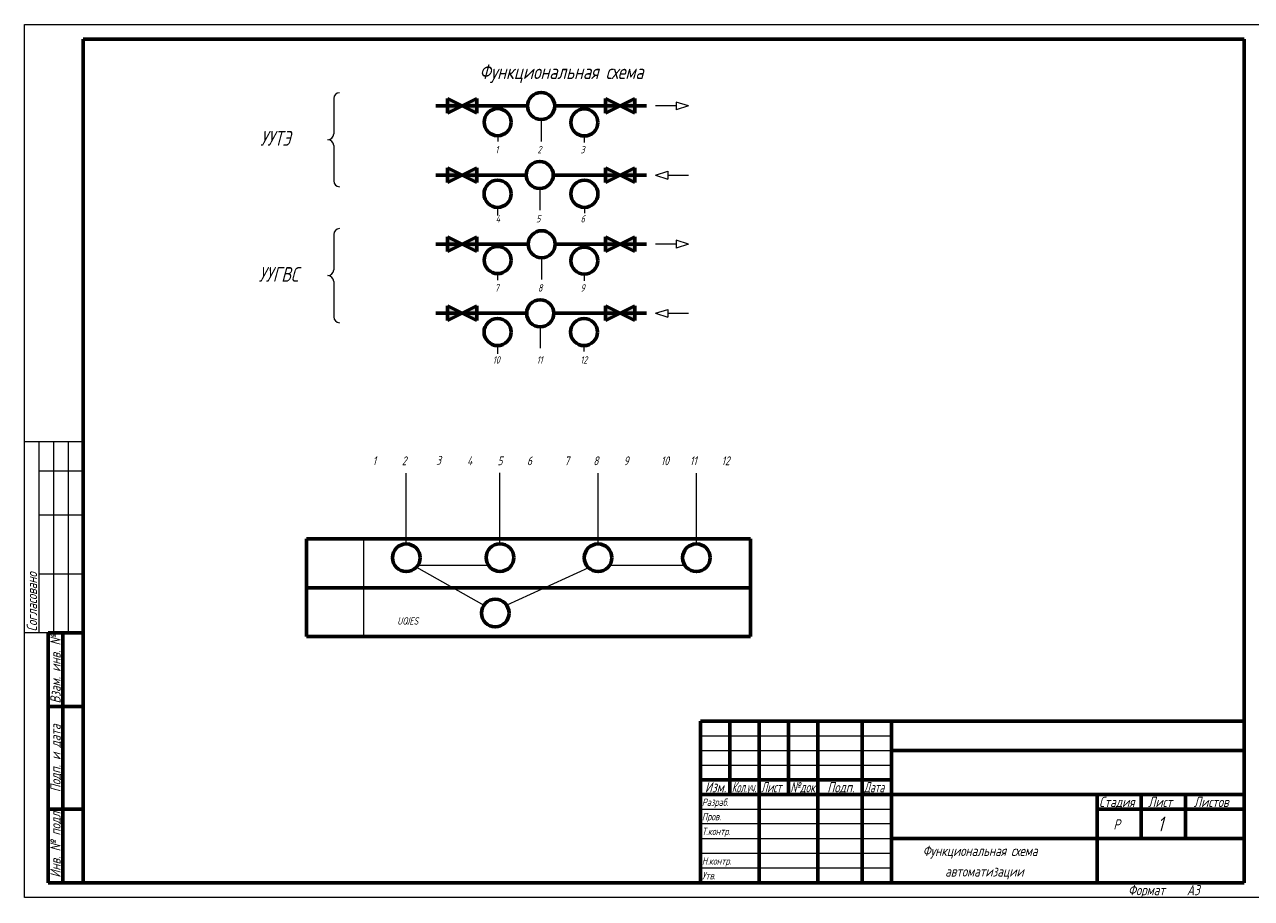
# Model space of a CAD drawing. Header units: millimetres. Extents: x 0 to 840, y 0 to 297.
# Tile 1 of 4: x 0 to 418, y 0 to 297. Entities that reach past the tile are written whole.
import ezdxf

# ---------------------------------------------------------------- set-up
doc = ezdxf.new("R2010")
doc.units = ezdxf.units.MM
doc.linetypes.add('K5LT_BASIC', pattern=[0])
doc.linetypes.add('K5LT_THIN', pattern=[0])
doc.layers.add('Системный слой', color=7, linetype='Continuous')
doc.styles.add('KTEXTSTYLE', font='GOST_AU.SHX', dxfattribs={"width": 0.96, "height": 5})

# ---------------------------------------------------------------- blocks, each defined once
blk = doc.blocks.new('U20')
at = {"layer": 'Системный слой', "true_color": 0xffffff}
h = blk.add_hatch(color=7, dxfattribs=at)
h.paths.add_polyline_path([(143.9, 271.79), (143.9, 269.29), (143.9, 266.79), (148.9, 269.29)])
h.paths.add_polyline_path([(153.9, 271.79), (148.9, 269.29), (153.9, 266.79)])
at = {"layer": 'Системный слой', "color": 5, "linetype": 'K5LT_BASIC', "lineweight": 60, "true_color": 0x0000ff}
for p, q in [((143.9, 269.29), (143.9, 271.79)), ((143.9, 271.79), (153.9, 266.79)), ((153.9, 271.79), (143.9, 266.79)), ((153.9, 266.79), (153.9, 271.79)), ((143.9, 266.79), (143.9, 269.29))]:
    blk.add_line(p, q, dxfattribs=at)
blk = doc.blocks.new('U21')
at = {"layer": 'Системный слой', "color": 7, "linetype": 'K5LT_THIN', "lineweight": 18}
for p, q in [((221.71, 269.29), (214.69, 269.29)), ((225.9, 269.29), (221.71, 270.64)), ((221.71, 270.64), (221.71, 267.93)), ((225.9, 269.29), (221.71, 267.93))]:
    blk.add_line(p, q, dxfattribs=at)
blk = doc.blocks.new('U22')
at = {"layer": 'Системный слой', "color": 7, "linetype": 'K5LT_THIN', "lineweight": 18}
for p, q in [((214.69, 245.79), (218.88, 247.14)), ((218.88, 247.14), (218.88, 244.44)), ((214.69, 245.79), (218.88, 244.44)), ((218.88, 245.79), (225.9, 245.79))]:
    blk.add_line(p, q, dxfattribs=at)
blk = doc.blocks.new('U23')
at = {"layer": 'Системный слой', "color": 7, "linetype": 'K5LT_THIN', "lineweight": 18}
for p, q in [((221.71, 222.24), (214.69, 222.24)), ((225.9, 222.24), (221.71, 223.59)), ((221.71, 223.59), (221.71, 220.89)), ((225.9, 222.24), (221.71, 220.89))]:
    blk.add_line(p, q, dxfattribs=at)
blk = doc.blocks.new('U24')
at = {"layer": 'Системный слой', "color": 7, "linetype": 'K5LT_THIN', "lineweight": 18}
for p, q in [((214.69, 198.74), (218.88, 200.09)), ((214.69, 198.74), (218.88, 197.39)), ((218.88, 200.09), (218.88, 197.39)), ((218.88, 198.74), (225.9, 198.74))]:
    blk.add_line(p, q, dxfattribs=at)
blk = doc.blocks.new('U25')
at = {"layer": 'Системный слой', "true_color": 0xffffff}
h = blk.add_hatch(color=7, dxfattribs=at)
h.paths.add_polyline_path([(207.69, 271.79), (202.69, 269.29), (207.69, 266.79), (207.69, 269.29)])
h.paths.add_polyline_path([(197.69, 271.79), (197.69, 266.79), (202.69, 269.29)])
at = {"layer": 'Системный слой', "color": 5, "linetype": 'K5LT_BASIC', "lineweight": 60, "true_color": 0x0000ff}
for p, q in [((207.69, 271.79), (197.69, 266.79)), ((197.69, 266.79), (197.69, 271.79)), ((197.69, 271.79), (207.69, 266.79)), ((207.69, 269.29), (207.69, 271.79)), ((207.69, 266.79), (207.69, 269.29))]:
    blk.add_line(p, q, dxfattribs=at)
blk = doc.blocks.new('U26')
at = {"layer": 'Системный слой', "true_color": 0xffffff}
h = blk.add_hatch(color=7, dxfattribs=at)
h.paths.add_polyline_path([(143.9, 248.29), (143.9, 245.79), (143.9, 243.29), (148.9, 245.79)])
h.paths.add_polyline_path([(153.9, 248.29), (148.9, 245.79), (153.9, 243.29)])
at = {"layer": 'Системный слой', "color": 5, "linetype": 'K5LT_BASIC', "lineweight": 60, "true_color": 0x0000ff}
for p, q in [((143.9, 245.79), (143.9, 248.29)), ((143.9, 248.29), (153.9, 243.29)), ((153.9, 248.29), (143.9, 243.29)), ((153.9, 243.29), (153.9, 248.29)), ((143.9, 243.29), (143.9, 245.79))]:
    blk.add_line(p, q, dxfattribs=at)
blk = doc.blocks.new('U27')
at = {"layer": 'Системный слой', "true_color": 0xffffff}
h = blk.add_hatch(color=7, dxfattribs=at)
h.paths.add_polyline_path([(143.9, 224.74), (143.9, 222.24), (143.9, 219.74), (148.9, 222.24)])
h.paths.add_polyline_path([(153.9, 224.74), (148.9, 222.24), (153.9, 219.74)])
at = {"layer": 'Системный слой', "color": 5, "linetype": 'K5LT_BASIC', "lineweight": 60, "true_color": 0x0000ff}
for p, q in [((143.9, 222.24), (143.9, 224.74)), ((143.9, 224.74), (153.9, 219.74)), ((153.9, 224.74), (143.9, 219.74)), ((143.9, 219.74), (143.9, 222.24)), ((153.9, 219.74), (153.9, 224.74))]:
    blk.add_line(p, q, dxfattribs=at)
blk = doc.blocks.new('U28')
at = {"layer": 'Системный слой', "true_color": 0xffffff}
h = blk.add_hatch(color=7, dxfattribs=at)
h.paths.add_polyline_path([(143.9, 201.24), (143.9, 198.74), (143.9, 196.24), (148.9, 198.74)])
h.paths.add_polyline_path([(153.9, 201.24), (148.9, 198.74), (153.9, 196.24)])
at = {"layer": 'Системный слой', "color": 5, "linetype": 'K5LT_BASIC', "lineweight": 60, "true_color": 0x0000ff}
for p, q in [((143.9, 198.74), (143.9, 201.24)), ((143.9, 201.24), (153.9, 196.24)), ((153.9, 201.24), (143.9, 196.24)), ((153.9, 196.24), (153.9, 201.24)), ((143.9, 196.24), (143.9, 198.74))]:
    blk.add_line(p, q, dxfattribs=at)
blk = doc.blocks.new('U29')
at = {"layer": 'Системный слой', "true_color": 0xffffff}
h = blk.add_hatch(color=7, dxfattribs=at)
h.paths.add_polyline_path([(197.69, 201.24), (197.69, 198.74), (197.69, 196.24), (202.69, 198.74)])
h.paths.add_polyline_path([(207.69, 201.24), (202.69, 198.74), (207.69, 196.24)])
at = {"layer": 'Системный слой', "color": 5, "linetype": 'K5LT_BASIC', "lineweight": 60, "true_color": 0x0000ff}
for p, q in [((197.69, 198.74), (197.69, 201.24)), ((197.69, 201.24), (207.69, 196.24)), ((207.69, 201.24), (197.69, 196.24)), ((207.69, 196.24), (207.69, 201.24)), ((197.69, 196.24), (197.69, 198.74))]:
    blk.add_line(p, q, dxfattribs=at)
blk = doc.blocks.new('U30')
at = {"layer": 'Системный слой', "true_color": 0xffffff}
h = blk.add_hatch(color=7, dxfattribs=at)
h.paths.add_polyline_path([(197.69, 224.74), (197.69, 222.24), (197.69, 219.74), (202.69, 222.24)])
h.paths.add_polyline_path([(207.69, 224.74), (202.69, 222.24), (207.69, 219.74)])
at = {"layer": 'Системный слой', "color": 5, "linetype": 'K5LT_BASIC', "lineweight": 60, "true_color": 0x0000ff}
for p, q in [((197.69, 222.24), (197.69, 224.74)), ((197.69, 224.74), (207.69, 219.74)), ((207.69, 224.74), (197.69, 219.74)), ((197.69, 219.74), (197.69, 222.24)), ((207.69, 219.74), (207.69, 224.74))]:
    blk.add_line(p, q, dxfattribs=at)
blk = doc.blocks.new('U31')
at = {"layer": 'Системный слой', "true_color": 0xffffff}
h = blk.add_hatch(color=7, dxfattribs=at)
h.paths.add_polyline_path([(197.69, 248.29), (197.69, 245.79), (197.69, 243.29), (202.69, 245.79)])
h.paths.add_polyline_path([(207.69, 248.29), (202.69, 245.79), (207.69, 243.29)])
at = {"layer": 'Системный слой', "color": 5, "linetype": 'K5LT_BASIC', "lineweight": 60, "true_color": 0x0000ff}
for p, q in [((197.69, 245.79), (197.69, 248.29)), ((197.69, 248.29), (207.69, 243.29)), ((207.69, 248.29), (197.69, 243.29)), ((207.69, 243.29), (207.69, 248.29)), ((197.69, 243.29), (197.69, 245.79))]:
    blk.add_line(p, q, dxfattribs=at)
blk = doc.blocks.new('U54')
at = {"layer": 'Системный слой', "color": 7, "linetype": 'K5LT_THIN', "lineweight": 18}
for p, q in [((105.2, 271.8), (105.2, 259.8)), ((105.2, 255.8), (105.2, 243.8))]:
    blk.add_line(p, q, dxfattribs=at)
for centre, start, end in [((107.2, 271.8), 90, 180), ((103.2, 259.8), 270, 0), ((103.2, 255.8), 0, 90), ((107.2, 243.8), 180, 270)]:
    blk.add_arc(centre, 2, start, end, dxfattribs=at)
blk = doc.blocks.new('U55')
at = {"layer": 'Системный слой', "color": 7, "linetype": 'K5LT_THIN', "lineweight": 18}
for p, q in [((105.2, 225.55), (105.2, 213.55)), ((105.2, 209.55), (105.2, 197.55))]:
    blk.add_line(p, q, dxfattribs=at)
for centre, start, end in [((107.2, 225.55), 90, 180), ((103.2, 213.55), 270, 0), ((103.2, 209.55), 0, 90), ((107.2, 197.55), 180, 270)]:
    blk.add_arc(centre, 2, start, end, dxfattribs=at)

msp = doc.modelspace()

# ---------------------------------------------------------------- linework, layer by layer
at = {"color": 7, "linetype": 'K5LT_THIN', "lineweight": 18}
for p, q in [((0, 0), (0, 297)), ((0, 297), (420, 297)), ((20, 155), (0, 155)), ((5, 90), (5, 155)), ((10, 90), (10, 155)), ((15, 90), (15, 155)), ((20, 145), (5, 145)), ((20, 130), (5, 130)), ((20, 110), (5, 110)), ((20, 90), (0, 90)), ((230, 55), (295, 55)), ((230, 50), (295, 50)), ((230, 45), (295, 45)), ((230, 30), (295, 30)), ((230, 25.18), (295, 25.18)), ((230, 20), (295, 20)), ((230, 15), (295, 15)), ((230, 10), (295, 10)), ((420, 0), (0, 0))]:
    msp.add_line(p, q, dxfattribs=at)
at = {"color": 5, "linetype": 'K5LT_BASIC', "lineweight": 60, "true_color": 0x0000ff}
for p, q in [((20, 5), (20, 292)), ((20, 292), (415, 292)), ((415, 292), (415, 5)), ((8, 5), (8, 90)), ((20, 90), (8, 90)), ((13, 5), (13, 90)), ((20, 65), (8, 65)), ((230, 60), (415, 60)), ((230, 5), (230, 60)), ((240, 55), (240, 60)), ((250, 5), (250, 60)), ((260, 55), (260, 60)), ((270, 5), (270, 60)), ((285, 5), (285, 60)), ((295, 5), (295, 60)), ((240, 50), (240, 55)), ((260, 50), (260, 55)), ((240, 45), (240, 50)), ((260, 45), (260, 50)), ((295, 50), (365, 50)), ((365, 50), (415, 50)), ((240, 40), (240, 45)), ((260, 40), (260, 45)), ((230, 40), (250, 40)), ((240, 35), (240, 40)), ((250, 40), (270, 40)), ((260, 35), (260, 40)), ((270, 40), (285, 40)), ((285, 40), (295, 40)), ((230, 35), (250, 35)), ((250, 35), (270, 35)), ((270, 35), (285, 35)), ((285, 35), (295, 35)), ((295, 35), (365, 35)), ((365, 35), (415, 35)), ((365, 20), (365, 35)), ((380, 20), (380, 35)), ((395, 20), (395, 35)), ((20, 30), (8, 30)), ((365, 30), (380, 30)), ((380, 30), (395, 30)), ((395, 30), (415, 30)), ((295, 20), (365, 20)), ((365, 5), (365, 20)), ((365, 20), (415, 20)), ((20, 5), (8, 5)), ((415, 5), (20, 5))]:
    msp.add_line(p, q, dxfattribs=at)
at = {"layer": 'Системный слой', "color": 5, "linetype": 'K5LT_BASIC', "lineweight": 60, "true_color": 0x0000ff}
for p, q in [((139.9, 269.29), (171.18, 269.29)), ((139.9, 269.29), (171.18, 269.29)), ((180.4, 269.29), (211.69, 269.29)), ((139.9, 245.79), (170.7, 245.79)), ((179.92, 245.79), (211.69, 245.79)), ((139.9, 222.24), (171.36, 222.24)), ((180.57, 222.24), (211.69, 222.24)), ((139.9, 198.74), (170.88, 198.74)), ((180.09, 198.74), (211.69, 198.74)), ((96, 122), (247, 122)), ((96, 122), (96, 88.76)), ((247, 122), (247, 88.76)), ((96, 105.29), (247, 105.29)), ((96, 88.76), (247, 88.76))]:
    msp.add_line(p, q, dxfattribs=at)
at = {"layer": 'Системный слой', "color": 7, "linetype": 'K5LT_THIN', "lineweight": 18}
for p, q in [((175.79, 264.68), (175.79, 257.24)), ((161.01, 259.17), (161.01, 257.17)), ((190.48, 259.09), (190.48, 256.85)), ((175.31, 241.18), (175.31, 233.89)), ((160.97, 234.8), (160.97, 232.01)), ((190.51, 234.8), (190.51, 232.78)), ((175.96, 217.63), (175.96, 210.19)), ((160.91, 212.04), (160.91, 210.04)), ((190.48, 212.04), (190.48, 209.8)), ((175.48, 194.13), (175.48, 186.84)), ((160.97, 187.75), (160.97, 184.96)), ((190.37, 187.75), (190.37, 185.73)), ((129.89, 120.27), (129.89, 144.34)), ((161.77, 120.34), (161.77, 144.41)), ((195.17, 120.27), (195.17, 144.34)), ((228.63, 120.27), (228.63, 144.34)), ((115.33, 122), (115.33, 88.76)), ((133.86, 113.03), (157.84, 113.03)), ((199.11, 113.03), (224.66, 113.03)), ((133.39, 112.41), (156.3, 99.44)), ((191.92, 112.15), (164.06, 99.39))]:
    msp.add_line(p, q, dxfattribs=at)
at = {"layer": 'Системный слой', "color": 5, "linetype": 'K5LT_BASIC', "lineweight": 60, "true_color": 0x0000ff}
for centre, radius in [((175.79, 269.29), 4.61), ((161.01, 263.78), 4.61), ((190.48, 263.69), 4.61), ((175.31, 245.79), 4.61), ((160.97, 239.41), 4.61), ((190.51, 239.41), 4.61), ((175.96, 222.24), 4.61), ((161.01, 216.85), 4.61), ((190.48, 216.65), 4.61), ((175.48, 198.74), 4.61), ((160.97, 192.36), 4.61), ((190.37, 192.36), 4.61), ((129.89, 115.56), 4.71), ((161.77, 115.63), 4.71), ((195.17, 115.56), 4.71), ((228.63, 115.56), 4.71), ((160.17, 96.74), 4.71)]:
    msp.add_circle(centre, radius, dxfattribs=at)

# ---------------------------------------------------------------- block references
at = {"layer": 'Системный слой'}
for name in ['U54', 'U20', 'U25', 'U21', 'U26', 'U31', 'U22', 'U55', 'U27', 'U30', 'U23', 'U28', 'U29', 'U24']:
    msp.add_blockref(name, (0, 0), dxfattribs=at)

# ---------------------------------------------------------------- texts
at = {"color": 7, "char_height": 2.5, "attachment_point": 1, "rotation": 90, "style": 'KTEXTSTYLE'}
for s, insert in [('\\H3.5;\\W0.965;\\Q15;\\Q15;Согласовано', (0.77, 90.5)), ('\\H3.5;\\W0.965;\\Q15;\\Q15;Взам. инв. №', (8.77, 65.98)), ('\\H3.5;\\W0.965;\\Q15;\\Q15;Подп. и дата', (8.77, 35.8)), ('\\H3.5;\\W0.965;\\Q15;\\Q15;Инв. № подл.', (8.77, 6.71))]:
    msp.add_mtext(s, dxfattribs=dict(at, insert=insert))
at = {"color": 7, "char_height": 2.5, "attachment_point": 1, "style": 'KTEXTSTYLE'}
for s, insert in [('\\H3.5;\\W0.965;\\Q15;\\Q15;Изм.', (231.53, 39.23)), ('\\H3.5;\\W0.965;\\Q15;\\Q15;\\W0.735;Кол.уч.', (240.65, 39.23)), ('\\H3.5;\\W0.965;\\Q15;\\Q15;\\W0.816;Лист', (250.6, 39.23)), ('\\H3.5;\\W0.965;\\Q15;\\Q15;\\W0.859;№док.', (260.57, 39.23)), ('\\H3.5;\\W0.965;\\Q15;\\Q15;Подп.', (273.15, 39.23)), ('\\H3.5;\\W0.965;\\Q15;\\Q15;\\W0.816;Дата', (285.6, 39.23)), ('\\H3.5;\\W0.965;\\Q15;\\Q15;\\H2.50;Разраб.', (230.5, 33.63)), ('\\H3.5;\\W0.965;\\Q15;\\Q15;Стадия', (365.66, 34.23)), ('\\H3.5;\\W0.965;\\Q15;\\Q15;Лист', (382.33, 34.23)), ('\\H3.5;\\W0.965;\\Q15;\\Q15;Листов', (397.88, 34.23)), ('\\H3.5;\\W0.965;\\Q15;\\Q15;\\H2.50;Пров.', (230.5, 28.73)), ('\\H3.5;\\W0.965;\\Q15;\\Q15;Р', (370.52, 26.58)), ('\\H3.5;\\W0.965;\\Q15;\\Q15;\\H5.00;1', (385.53, 27.47)), ('\\H3.5;\\W0.965;\\Q15;\\Q15;\\H2.50;Т.контр.', (230.5, 23.73)), ('\\H3.5;\\W0.965;\\Q15;\\Q15;Функциональная схема', (305.61, 17.58)), ('\\H3.5;\\W0.965;\\Q15;\\Q15;\\H2.50;Н.контр.', (230.5, 13.63)), ('\\H3.5;\\W0.965;\\Q15;\\Q15;\\H2.50;Утв.', (230.5, 8.63)), ('\\H3.5;\\W0.965;\\Q15;\\Q15;автоматизации', (313.25, 10.58)), ('\\H3.5;\\W0.965;\\Q15;\\Q15;Формат', (375.5, 4.23)), ('\\H3.5;\\W0.965;\\Q15;\\Q15;A3', (395.5, 4.23))]:
    msp.add_mtext(s, dxfattribs=dict(at, insert=insert))
at = {"layer": 'Системный слой', "color": 7, "char_height": 2.5, "attachment_point": 1, "style": 'KTEXTSTYLE'}
for s, insert in [('\\H3.5;\\W0.965;\\Q15;\\Q15;\\H5.00;Функциональная схема', (154.77, 283.45)), ('\\H3.5;\\W0.965;\\Q15;\\Q15;\\H5.00;УУТЭ', (80.23, 260.79)), ('\\H3.5;\\W0.965;\\Q15;\\Q15;\\H2.50;1', (160.18, 255.68)), ('\\H3.5;\\W0.965;\\Q15;\\Q15;\\H2.50;2', (174.52, 255.68)), ('\\H3.5;\\W0.965;\\Q15;\\Q15;\\H2.50;3', (189.15, 255.68)), ('\\H3.5;\\W0.965;\\Q15;\\Q15;\\H2.50;4', (160.33, 232.18)), ('\\H3.5;\\W0.965;\\Q15;\\Q15;\\H2.50;5', (174.09, 232.18)), ('\\H3.5;\\W0.965;\\Q15;\\Q15;\\H2.50;6', (189.23, 232.16)), ('\\H3.5;\\W0.965;\\Q15;\\Q15;\\H5.00;УУГВС', (79.7, 214.48)), ('\\H3.5;\\W0.965;\\Q15;\\Q15;\\H2.50;7', (159.99, 208.63)), ('\\H3.5;\\W0.965;\\Q15;\\Q15;\\H2.50;8', (174.69, 208.63)), ('\\H3.5;\\W0.965;\\Q15;\\Q15;\\H2.50;9', (189.15, 208.63)), ('\\H3.5;\\W0.965;\\Q15;\\Q15;\\H2.50;10', (159.33, 184.13)), ('\\H3.5;\\W0.965;\\Q15;\\Q15;\\H2.50;11', (174.27, 184.13)), ('\\H3.5;\\W0.965;\\Q15;\\Q15;\\H2.50;12', (189.09, 184.11)), ('\\H3.5;\\W0.965;\\Q15;\\Q15;\\H3.00;1', (118.43, 150.05)), ('\\H3.5;\\W0.965;\\Q15;\\Q15;\\H3.00;2', (128.38, 150.05)), ('\\H3.5;\\W0.965;\\Q15;\\Q15;\\H3.00;3', (140.08, 150.23)), ('\\H3.5;\\W0.965;\\Q15;\\Q15;\\H3.00;4', (150.58, 150.05)), ('\\H3.5;\\W0.965;\\Q15;\\Q15;\\H3.00;5', (160.95, 150.05)), ('\\H3.5;\\W0.965;\\Q15;\\Q15;\\H3.00;6', (170.98, 150.05)), ('\\H3.5;\\W0.965;\\Q15;\\Q15;\\H3.00;7', (183.71, 150.05)), ('\\H3.5;\\W0.965;\\Q15;\\Q15;\\H3.00;8', (193.53, 150.05)), ('\\H3.5;\\W0.965;\\Q15;\\Q15;\\H3.00;9', (203.85, 150.05)), ('\\H3.5;\\W0.965;\\Q15;\\Q15;\\H3.00;10', (216.51, 150.05)), ('\\H3.5;\\W0.965;\\Q15;\\Q15;\\H3.00;11', (226.39, 150.05)), ('\\H3.5;\\W0.965;\\Q15;\\Q15;\\H3.00;12', (237.17, 150.05))]:
    msp.add_mtext(s, dxfattribs=dict(at, insert=insert))
at = {"layer": 'Системный слой', "color": 7, "insert": (126.81, 95.31), "char_height": 2.5, "attachment_point": 1, "rotation": 0.0179, "style": 'KTEXTSTYLE'}
msp.add_mtext('\\H3.5;\\W0.965;\\Q15;\\Q15;\\H2.50;UQIES', dxfattribs=at)

doc.saveas('drawing.dxf')
